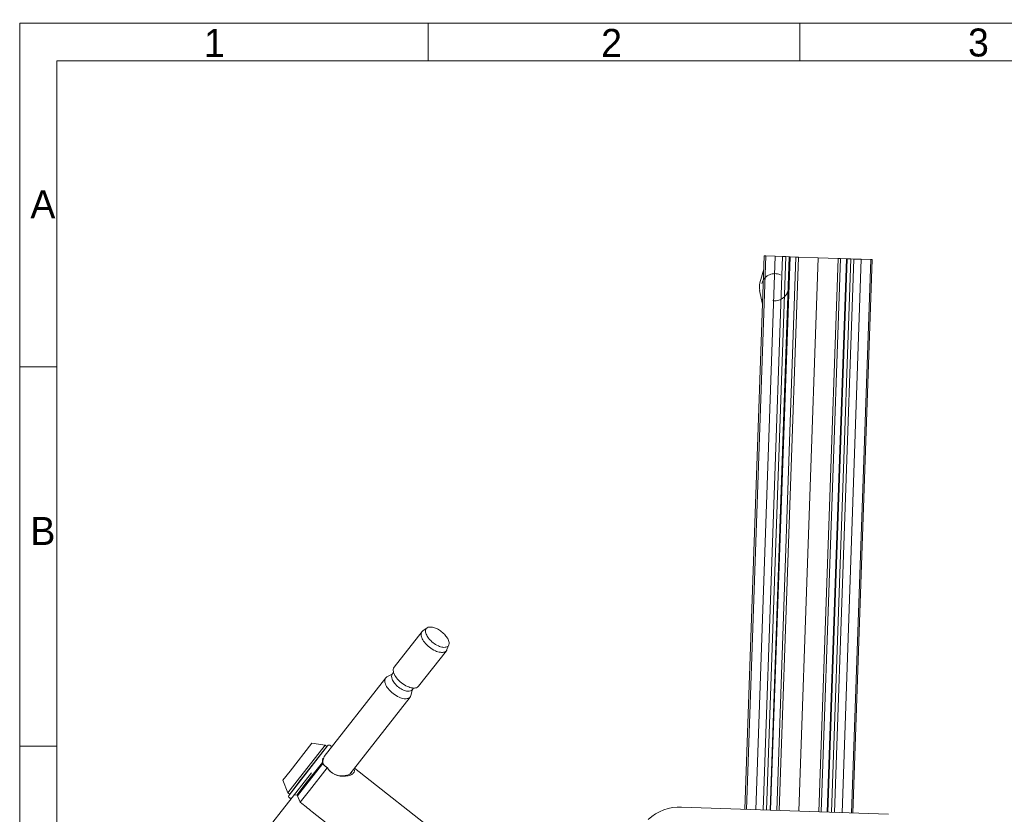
# Model space of a CAD drawing. Header units: millimetres. Extents: x 0 to 410, y 0 to 291.
# Tile 8 of 19: x 13 to 140, y 189 to 291. Entities that reach past the tile are written whole.
import ezdxf

# ---------------------------------------------------------------- set-up
doc = ezdxf.new("R2010")
doc.units = ezdxf.units.MM
doc.header["$MEASUREMENT"] = 0
doc.linetypes.add('DASHED', pattern=[6, 3, -3])
for name, color, linetype in [('Mittelinien', 7, 'Continuous'), ('Sichtbare_Kanten', 7, 'Continuous'), ('Sichtbare_Kanten__d_nn', 7, 'Continuous')]:
    doc.layers.add(name, color=color, linetype=linetype)
doc.styles.add('VX Simplex Roman', font='txt', dxfattribs={"height": 0.2})

msp = doc.modelspace()

# ---------------------------------------------------------------- linework, layer by layer
at = {"color": 1, "linetype": 'Continuous', "lineweight": 5}
for p, q in [((108.88, 257.3), (109.38, 259.06)), ((108.84, 256.33), (109.22, 254.54))]:
    msp.add_line(p, q, dxfattribs=at)
at = {"color": 2, "linetype": 'DASHED', "lineweight": 5}
msp.add_circle((110.8, 256.75), 1.75, dxfattribs=at)
at = {"color": 1, "linetype": 'Continuous', "lineweight": 5}
msp.add_arc((110.8, 256.75), 2, 164.0593, 191.9407, dxfattribs=at)
at = {"layer": 'Mittelinien', "color": 1, "linetype": 'Continuous', "lineweight": 5}
for p, q in [((18.05, 285.96), (401.98, 285.96)), ((18.05, 11.01), (18.05, 285.96))]:
    msp.add_line(p, q, dxfattribs=at)
at = {"layer": 'Mittelinien', "color": 6, "linetype": 'Continuous', "lineweight": 5}
for p, q in [((107.14, 189.33), (109.63, 260.79)), ((108.35, 189.29), (110.84, 260.75)), ((109.3, 189.26), (111.8, 260.71)), ((109.71, 189.24), (112.21, 260.7)), ((110.18, 189.23), (112.67, 260.68)), ((110.26, 189.22), (112.76, 260.68)), ((111.04, 189.2), (113.53, 260.65)), ((111.35, 189.19), (113.85, 260.64)), ((113.91, 189.1), (116.41, 260.55)), ((116.47, 189.01), (118.97, 260.46)), ((116.79, 189), (119.29, 260.45)), ((117.56, 188.97), (120.06, 260.42)), ((117.65, 188.97), (120.14, 260.42)), ((118.11, 188.95), (120.61, 260.41)), ((118.52, 188.93), (121.02, 260.39)), ((119.48, 188.9), (121.97, 260.36)), ((120.69, 188.86), (123.18, 260.32)), ((50.1, 192.52), (52.35, 195.4)), ((50.2, 192.45), (52.4, 195.26)), ((49.04, 191.17), (50.1, 192.52)), ((49.14, 191.09), (50.2, 192.45))]:
    msp.add_line(p, q, dxfattribs=at)
at = {"layer": 'Sichtbare_Kanten', "color": 5, "linetype": 'Continuous', "lineweight": 5}
for p, q in [((13.25, 290.86), (406.78, 290.86)), ((13.25, 6.11), (13.25, 290.86)), ((66.04, 290.86), (66.04, 285.96)), ((114.03, 285.96), (114.03, 290.86)), ((13.25, 246.45), (18.05, 246.45)), ((13.25, 197.47), (18.05, 197.47))]:
    msp.add_line(p, q, dxfattribs=at)
at = {"layer": 'Sichtbare_Kanten__d_nn', "color": 1, "linetype": 'Continuous', "lineweight": 5}
for p, q in [((106.94, 189.34), (109.44, 260.8)), ((109.44, 260.8), (109.63, 260.79)), ((109.63, 260.79), (110.84, 260.75)), ((110.84, 260.75), (111.8, 260.71)), ((111.8, 260.71), (112.21, 260.7)), ((112.21, 260.7), (112.67, 260.68)), ((112.67, 260.68), (112.76, 260.68)), ((112.76, 260.68), (113.53, 260.65)), ((113.53, 260.65), (113.85, 260.64)), ((113.85, 260.64), (116.41, 260.55)), ((116.41, 260.55), (118.97, 260.46)), ((118.97, 260.46), (119.29, 260.45)), ((119.29, 260.45), (120.06, 260.42)), ((120.06, 260.42), (120.14, 260.42)), ((120.14, 260.42), (120.61, 260.41)), ((120.61, 260.41), (121.02, 260.39)), ((120.88, 188.85), (123.38, 260.31)), ((121.02, 260.39), (121.97, 260.36)), ((121.97, 260.36), (123.18, 260.32)), ((123.18, 260.32), (123.38, 260.31)), ((65.34, 212.39), (65.89, 212.77)), ((61.62, 207.69), (65.23, 212.29)), ((68.69, 210.58), (68.45, 209.95)), ((64.77, 205.22), (68.38, 209.82)), ((52.57, 196.14), (60.54, 206.3)), ((60.7, 206.44), (61.44, 206.84)), ((61.38, 206.77), (61.56, 207)), ((63.78, 204.03), (63.99, 204.84)), ((63.94, 204.77), (64.11, 204.99)), ((55.88, 193.88), (63.68, 203.83)), ((48.05, 191.18), (53.03, 197.54)), ((48.19, 194.28), (51, 197.86)), ((49.1, 193.01), (52.71, 197.62)), ((49.33, 192.83), (52.94, 197.44)), ((52.71, 197.62), (51, 197.86)), ((52.71, 197.62), (52.94, 197.44)), ((52.94, 197.44), (52.95, 197.43)), ((50.68, 191.78), (52.98, 194.7)), ((52.35, 195.4), (52.46, 195.23)), ((52.4, 195.26), (52.51, 195.15)), ((52.42, 195.32), (52.45, 195.25)), ((52.45, 195.25), (52.46, 195.23)), ((52.46, 195.23), (52.51, 195.15)), ((52.98, 194.7), (52.96, 194.74)), ((52.96, 194.74), (53, 194.7)), ((56.49, 194.66), (71.21, 183.12)), ((47.25, 193.09), (48.19, 194.28)), ((50.93, 194.06), (48.44, 190.88)), ((47.9, 191.48), (47.25, 193.09)), ((47.9, 191.48), (49.1, 193.01)), ((48.13, 191.3), (49.33, 192.83)), ((41.33, 181.81), (48.44, 190.88)), ((47.9, 191.48), (48.13, 191.3)), ((48.13, 191.3), (48.14, 191.3)), ((48.71, 191.22), (49.04, 191.17)), ((49.24, 190.84), (49.14, 191.09)), ((49.47, 190.28), (49.24, 190.84)), ((49.48, 190.25), (50.68, 191.78)), ((49.48, 190.25), (49.47, 190.28)), ((125.47, 188.69), (98.76, 189.63)), ((51.03, 189.02), (66.39, 176.98))]:
    msp.add_line(p, q, dxfattribs=at)
for centre, radius, start, end in [((66.39, 212.33), 0.712, 172.3855, 189.2313), ((66.21, 212.36), 0.527, 149.3703, 172.3855), ((66.15, 212.4), 0.453, 124.5153, 149.3703), ((66.23, 212.28), 0.597, 93.7482, 124.5153), ((66.29, 211.28), 1.59, 75.0643, 93.7482), ((66.07, 210.46), 2.44, 62.3673, 75.0643), ((65.54, 209.44), 3.59, 51.9045, 62.3673), ((65.64, 211.96), 0.521, 141.9025, 177.474), ((66.33, 211.93), 1.22, 177.474, 200.5306), ((67.23, 212.27), 2.17, 200.5306, 218.5978), ((65.62, 211.98), 0.5, 133.0553, 141.9025), ((65.65, 211.95), 0.536, 124.5118, 133.0553), ((66.99, 212.43), 1.32, 189.2313, 201.6023), ((67.64, 212.69), 2.01, 201.6023, 218.9366), ((68.86, 213.67), 3.58, 218.9366, 231.9025), ((65.54, 209.44), 3.59, 41.4377, 51.9006), ((66.4, 210.2), 2.44, 28.7407, 41.4377), ((67.15, 210.61), 1.59, 10.0568, 28.7407), ((68.64, 213.4), 3.98, 218.5978, 231.9141), ((68.64, 213.4), 3.98, 231.9141, 244.9267), ((68.86, 213.67), 3.58, 231.9025, 244.8684), ((68.19, 212.25), 2.01, 244.8684, 262.2028), ((68.09, 211.55), 1.3, 262.2028, 275.2624), ((68.15, 210.94), 0.686, 275.2624, 293.3011), ((67.98, 210.13), 0.5, 321.9025, 330.7498), ((68.22, 210.78), 0.515, 293.3011, 315.5718), ((67.95, 210.14), 0.536, 330.7498, 339.2932), ((68.26, 210.74), 0.455, 315.5718, 339.2898), ((68.13, 210.79), 0.597, 339.2898, 10.0568), ((67.9, 211.81), 2.22, 244.9267, 262.3631), ((67.77, 210.85), 1.25, 262.3631, 285.5768), ((67.96, 210.14), 0.523, 285.5768, 321.9025), ((62.03, 207.36), 0.521, 141.9025, 177.474), ((62.73, 207.33), 1.22, 177.474, 200.5306), ((60.95, 205.98), 0.521, 141.9025, 177.474), ((60.93, 205.99), 0.5, 129.905, 141.9025), ((60.97, 205.94), 0.567, 118.6408, 129.905), ((61.72, 206.51), 0.424, 141.9025, 177.9481), ((62.3, 206.49), 1.01, 177.9481, 201.1045), ((63.05, 206.78), 1.81, 201.1045, 219.3563), ((63.62, 207.67), 2.17, 200.5306, 218.5978), ((65.03, 208.8), 3.98, 218.5978, 231.9141), ((61.64, 205.95), 1.22, 177.474, 200.5306), ((62.53, 206.28), 2.17, 200.5306, 218.5978), ((63.95, 207.41), 3.98, 218.5978, 231.9141), ((64.18, 207.7), 3.27, 219.3563, 232.9145), ((64.13, 207.64), 3.19, 232.9145, 246.3164), ((65.03, 208.8), 3.98, 231.9141, 244.9267), ((64.29, 207.21), 2.22, 244.9267, 262.3631), ((64.16, 206.24), 1.25, 262.3631, 285.5768), ((64.36, 205.54), 0.523, 285.5768, 321.9025), ((63.95, 207.41), 3.98, 231.9141, 244.9267), ((63.21, 205.82), 2.22, 244.9267, 262.3631), ((63.52, 206.25), 1.67, 246.3164, 264.883), ((63.08, 204.86), 1.25, 262.3631, 285.5768), ((63.45, 205.52), 0.938, 264.883, 287.6423), ((63.27, 204.16), 0.523, 285.5768, 321.9025), ((63.29, 204.14), 0.5, 321.9025, 333.9), ((63.61, 205.03), 0.421, 287.6423, 321.9025), ((63.23, 204.17), 0.567, 333.9, 345.1642), ((53.23, 197.39), 0.25, 105.805, 141.9025), ((53.23, 197.39), 0.25, 321.9025, 105.805), ((58.46, 194.7), 6.16, 168.2125, 172.2884), ((55.47, 195), 3.11, 158.4727, 169.5343), ((52.9, 195.45), 0.552, 172.2884, 185.9332), ((52.83, 195.48), 0.483, 189.7043, 199.7606), ((52.63, 195.41), 0.273, 199.7606, 213.144), ((52.91, 195.47), 0.512, 169.5343, 197.0272), ((53.55, 195.97), 1.35, 211.7624, 222.4403), ((53.53, 195.82), 1.22, 213.1291, 221.4983), ((53.72, 196.12), 1.58, 222.4403, 232.3159), ((53.69, 195.96), 1.44, 221.4983, 229.2219), ((53.54, 195.9), 1.29, 232.3159, 236.5648), ((54.62, 197.53), 3.26, 236.5648, 239.2417), ((54.87, 195.86), 2.21, 211.3854, 245.4746), ((54.79, 195.75), 2.08, 210.4441, 237.5416), ((54.89, 195.91), 2.26, 237.5416, 263.4812), ((55.06, 196.28), 2.68, 245.4746, 276.3678), ((54.91, 196.12), 2.48, 263.4812, 274.138), ((54.94, 195.77), 2.12, 274.138, 285.6551), ((55.07, 196.19), 2.59, 276.3678, 290.3301), ((55.07, 195.31), 1.65, 285.6551, 299.5968), ((55.56, 194.44), 0.649, 299.5968, 321.9023), ((55.59, 194.79), 1.1, 290.3301, 311.8345), ((55.71, 194.33), 0.46, 321.9023, 335.7908), ((55.8, 194.29), 0.364, 335.7908, 351.4141), ((55.89, 194.46), 0.646, 311.8345, 328.8299), ((55.89, 194.27), 0.617, 12.4051, 29.4523), ((56.11, 194.32), 0.392, 328.8299, 350.6894), ((56.12, 194.32), 0.382, 350.6894, 12.4051), ((48.24, 191.03), 0.25, 141.9025, 178), ((48.24, 191.03), 0.25, 178, 321.9025), ((49.02, 191.05), 0.125, 21.9025, 81.9025), ((33.9, 169.45), 25.99, 50.9727, 53.147), ((88.98, 237.42), 61.5, 230.9727, 231.8914), ((98.55, 183.63), 6, 88, 133)]:
    msp.add_arc(centre, radius, start, end, dxfattribs=at)

# ---------------------------------------------------------------- texts
at = {"layer": 'Sichtbare_Kanten', "color": 5, "linetype": 'Continuous', "lineweight": -3, "char_height": 3.61, "attachment_point": 7, "style": 'VX Simplex Roman'}
for s, insert in [('2', (88.37, 286.49)), ('3', (135.76, 286.49)), ('1', (37.05, 286.49)), ('A', (14.64, 265.66)), ('B', (14.64, 223.47))]:
    msp.add_mtext(s, dxfattribs=dict(at, insert=insert))

doc.saveas('drawing.dxf')
